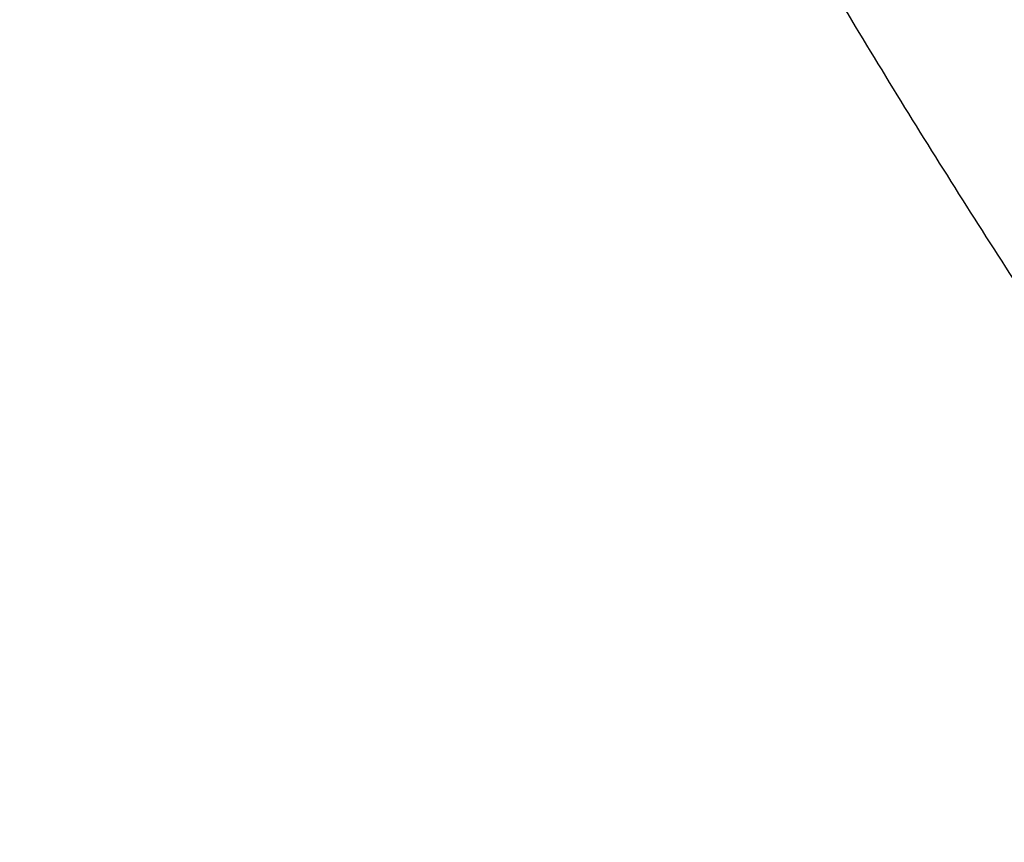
# Model space of a CAD drawing. Header units: millimetres. Extents: x -189 to 189, y -189 to 189.
# Tile 227 of 256: x -122.96 to -121.54, y -59.44 to -58.26. Entities that reach past the tile are written whole.
import ezdxf

# ---------------------------------------------------------------- set-up
doc = ezdxf.new("R2010")
doc.units = ezdxf.units.MM
doc.layers.add('Livello 01', color=7, linetype='Continuous', true_color=0x000000)

msp = doc.modelspace()

# ---------------------------------------------------------------- linework, layer by layer
at = {"layer": 'Livello 01', "color": 7, "true_color": 0xffffff}
for points, knots in [([(-98.4857, -33.2952, 297.2367), (-104.4273, -35.3168, 304.9421), (-110.3532, -37.3408, 312.7123), (-116.1876, -39.3392, 320.4484), (-125.4858, -42.5258, 332.8562), (-135.4355, -45.9311, 346.2088), (-139.3481, -47.2686, 351.462), (-148.2426, -50.3054, 363.3906), (-158.1028, -53.6622, 376.5245), (-163.3155, -55.4336, 383.4049), (-168.4044, -57.1629, 390.0802), (-173.9282, -59.0407, 397.2537)], [0, 0, 0, 0, 0, 0, 49.257186, 49.257186, 49.257186, 82.005087, 82.005087, 82.005087, 127.90304, 127.90304, 127.90304, 127.90304, 127.90304, 127.90304]), ([(-152.5455, -59.3217, 22), (-144.1357, -56.035, 47.833), (-136.1161, -52.9036, 72.8215), (-128.3787, -49.8909, 97.2213), (-114.884, -44.6819, 139.886), (-101.5664, -39.575, 181.5795), (-96.3798, -37.5881, 197.7076), (-91.1397, -35.5766, 213.849), (-85.8619, -33.5429, 229.96)], [0, 0, 0, 0, 0, 0, 135.437643, 135.437643, 135.437643, 219.908896, 219.908896, 219.908896, 219.908896, 219.908896, 219.908896])]:
    msp.add_open_spline(points, degree=5, knots=knots, dxfattribs=at)
msp.add_open_spline([(-119.2765, -61.2385, 335.9649), (-120.2743, -60.3685, 335.7621), (-121.103, -59.3906, 335.6313), (-121.8387, -58.2652, 335.5553), (-122.3944, -57.0735, 335.5553)], degree=4, dxfattribs=at)

doc.saveas('drawing.dxf')
